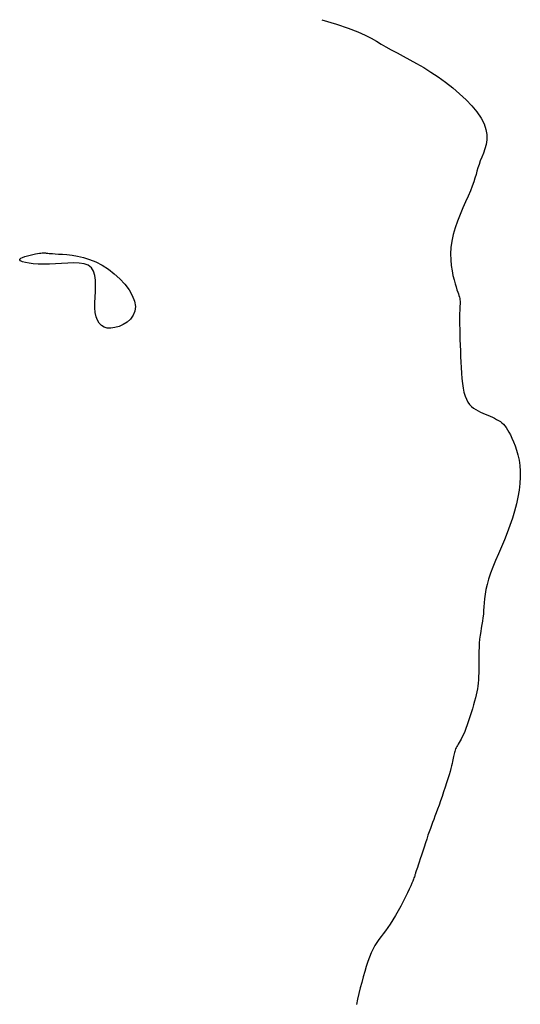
# Model space of a CAD drawing. Header units: millimetres. Extents: x 32690613 to 32693367, y 5343692 to 5344708.
# Tile 141 of 256: x 32692338 to 32692347, y 5344148 to 5344165. Entities that reach past the tile are written whole.
import ezdxf

# ---------------------------------------------------------------- set-up
doc = ezdxf.new("R2010")
doc.units = ezdxf.units.MM
doc.header["$LTSCALE"] = 20
doc.layers.add('02-DGM_HL_493.50', color=112, linetype='Continuous')
doc.layers.add('02-DGM_HL_494.00', color=122, linetype='Continuous')

msp = doc.modelspace()

# ---------------------------------------------------------------- linework, layer by layer
at = {"layer": '02-DGM_HL_493.50', "elevation": 493.5, "flags": 128}
msp.add_lwpolyline([(32692343.577, 5344164.888), (32692343.833, 5344164.81), (32692344.039, 5344164.74), (32692344.204, 5344164.676), (32692344.335, 5344164.618), (32692344.442, 5344164.564), (32692344.532, 5344164.512), (32692344.616, 5344164.461), (32692344.7, 5344164.411), (32692344.793, 5344164.358), (32692344.894, 5344164.304), (32692345.003, 5344164.246), (32692345.118, 5344164.185), (32692345.238, 5344164.118), (32692345.362, 5344164.047), (32692345.489, 5344163.969), (32692345.617, 5344163.884), (32692345.746, 5344163.791), (32692345.871, 5344163.692), (32692345.992, 5344163.589), (32692346.105, 5344163.483), (32692346.207, 5344163.375), (32692346.295, 5344163.268), (32692346.368, 5344163.162), (32692346.421, 5344163.06), (32692346.454, 5344162.963), (32692346.468, 5344162.87), (32692346.467, 5344162.782), (32692346.455, 5344162.699), (32692346.434, 5344162.621), (32692346.408, 5344162.547), (32692346.38, 5344162.477), (32692346.354, 5344162.411), (32692346.332, 5344162.349), (32692346.313, 5344162.29), (32692346.296, 5344162.231), (32692346.279, 5344162.171), (32692346.26, 5344162.108), (32692346.239, 5344162.04), (32692346.213, 5344161.966), (32692346.181, 5344161.883), (32692346.142, 5344161.791), (32692346.097, 5344161.69), (32692346.05, 5344161.583), (32692346.002, 5344161.471), (32692345.956, 5344161.354), (32692345.914, 5344161.237), (32692345.879, 5344161.118), (32692345.853, 5344161.002), (32692345.838, 5344160.888), (32692345.832, 5344160.778), (32692345.835, 5344160.673), (32692345.844, 5344160.574), (32692345.858, 5344160.481), (32692345.875, 5344160.397), (32692345.893, 5344160.32), (32692345.912, 5344160.253), (32692345.929, 5344160.197), (32692345.945, 5344160.149), (32692345.958, 5344160.108), (32692345.97, 5344160.074), (32692345.98, 5344160.045), (32692345.988, 5344160.019), (32692345.994, 5344159.996), (32692345.998, 5344159.973), (32692346, 5344159.95), (32692346, 5344159.925), (32692346, 5344159.897), (32692345.998, 5344159.865), (32692345.996, 5344159.829), (32692345.993, 5344159.786), (32692345.991, 5344159.736), (32692345.99, 5344159.678), (32692345.99, 5344159.611), (32692345.991, 5344159.536), (32692345.993, 5344159.454), (32692345.995, 5344159.366), (32692345.998, 5344159.273), (32692346.002, 5344159.177), (32692346.005, 5344159.078), (32692346.009, 5344158.978), (32692346.013, 5344158.879), (32692346.018, 5344158.78), (32692346.023, 5344158.684), (32692346.031, 5344158.591), (32692346.04, 5344158.504), (32692346.052, 5344158.422), (32692346.067, 5344158.347), (32692346.086, 5344158.281), (32692346.11, 5344158.224), (32692346.137, 5344158.175), (32692346.167, 5344158.134), (32692346.201, 5344158.099), (32692346.237, 5344158.069), (32692346.276, 5344158.044), (32692346.316, 5344158.021), (32692346.357, 5344158.001), (32692346.399, 5344157.981), (32692346.442, 5344157.963), (32692346.484, 5344157.945), (32692346.526, 5344157.927), (32692346.566, 5344157.909), (32692346.605, 5344157.891), (32692346.641, 5344157.872), (32692346.675, 5344157.853), (32692346.706, 5344157.833), (32692346.733, 5344157.811), (32692346.759, 5344157.786), (32692346.784, 5344157.759), (32692346.808, 5344157.727), (32692346.831, 5344157.69), (32692346.856, 5344157.648), (32692346.882, 5344157.599), (32692346.909, 5344157.543), (32692346.937, 5344157.479), (32692346.965, 5344157.409), (32692346.991, 5344157.332), (32692347.014, 5344157.249), (32692347.034, 5344157.159), (32692347.048, 5344157.063), (32692347.055, 5344156.962), (32692347.056, 5344156.855), (32692347.049, 5344156.744), (32692347.035, 5344156.628), (32692347.015, 5344156.509), (32692346.988, 5344156.387), (32692346.956, 5344156.262), (32692346.918, 5344156.137), (32692346.875, 5344156.01), (32692346.827, 5344155.883), (32692346.777, 5344155.757), (32692346.724, 5344155.633), (32692346.672, 5344155.511), (32692346.622, 5344155.393), (32692346.576, 5344155.279), (32692346.534, 5344155.171), (32692346.499, 5344155.069), (32692346.472, 5344154.974), (32692346.452, 5344154.885), (32692346.438, 5344154.803), (32692346.429, 5344154.725), (32692346.422, 5344154.652), (32692346.417, 5344154.583), (32692346.413, 5344154.517), (32692346.408, 5344154.454), (32692346.401, 5344154.391), (32692346.392, 5344154.33), (32692346.382, 5344154.27), (32692346.372, 5344154.208), (32692346.361, 5344154.146), (32692346.352, 5344154.082), (32692346.343, 5344154.016), (32692346.336, 5344153.946), (32692346.332, 5344153.873), (32692346.329, 5344153.797), (32692346.327, 5344153.721), (32692346.327, 5344153.643), (32692346.327, 5344153.567), (32692346.326, 5344153.494), (32692346.326, 5344153.424), (32692346.324, 5344153.358), (32692346.322, 5344153.298), (32692346.317, 5344153.243), (32692346.312, 5344153.191), (32692346.304, 5344153.14), (32692346.294, 5344153.089), (32692346.283, 5344153.037), (32692346.27, 5344152.983), (32692346.254, 5344152.924), (32692346.236, 5344152.859), (32692346.216, 5344152.791), (32692346.195, 5344152.721), (32692346.172, 5344152.649), (32692346.149, 5344152.579), (32692346.126, 5344152.511), (32692346.103, 5344152.448), (32692346.08, 5344152.391), (32692346.058, 5344152.341), (32692346.038, 5344152.297), (32692346.018, 5344152.26), (32692346, 5344152.227), (32692345.983, 5344152.199), (32692345.967, 5344152.173), (32692345.953, 5344152.15), (32692345.941, 5344152.129), (32692345.93, 5344152.108), (32692345.92, 5344152.087), (32692345.912, 5344152.066), (32692345.905, 5344152.045), (32692345.899, 5344152.023), (32692345.893, 5344152), (32692345.888, 5344151.977), (32692345.883, 5344151.952), (32692345.878, 5344151.926), (32692345.872, 5344151.897), (32692345.866, 5344151.865), (32692345.858, 5344151.83), (32692345.849, 5344151.789), (32692345.837, 5344151.743), (32692345.823, 5344151.691), (32692345.806, 5344151.632), (32692345.786, 5344151.565), (32692345.763, 5344151.492), (32692345.738, 5344151.414), (32692345.711, 5344151.335), (32692345.684, 5344151.254), (32692345.657, 5344151.175), (32692345.63, 5344151.1), (32692345.605, 5344151.029), (32692345.581, 5344150.964), (32692345.559, 5344150.905), (32692345.538, 5344150.85), (32692345.518, 5344150.796), (32692345.498, 5344150.744), (32692345.478, 5344150.69), (32692345.458, 5344150.633), (32692345.436, 5344150.572), (32692345.414, 5344150.506), (32692345.391, 5344150.437), (32692345.367, 5344150.365), (32692345.344, 5344150.294), (32692345.322, 5344150.224), (32692345.301, 5344150.159), (32692345.282, 5344150.1), (32692345.265, 5344150.049), (32692345.252, 5344150.007), (32692345.241, 5344149.974), (32692345.232, 5344149.948), (32692345.226, 5344149.928), (32692345.22, 5344149.912), (32692345.215, 5344149.899), (32692345.211, 5344149.887), (32692345.208, 5344149.875), (32692345.203, 5344149.861), (32692345.198, 5344149.845), (32692345.191, 5344149.825), (32692345.182, 5344149.8), (32692345.17, 5344149.769), (32692345.154, 5344149.73), (32692345.133, 5344149.684), (32692345.107, 5344149.628), (32692345.076, 5344149.563), (32692345.04, 5344149.489), (32692345, 5344149.41), (32692344.958, 5344149.328), (32692344.913, 5344149.245), (32692344.867, 5344149.163), (32692344.821, 5344149.086), (32692344.776, 5344149.014), (32692344.733, 5344148.951), (32692344.691, 5344148.894), (32692344.651, 5344148.842), (32692344.613, 5344148.792), (32692344.576, 5344148.743), (32692344.54, 5344148.692), (32692344.506, 5344148.637), (32692344.473, 5344148.577), (32692344.442, 5344148.51), (32692344.411, 5344148.435), (32692344.382, 5344148.355), (32692344.353, 5344148.269), (32692344.326, 5344148.179), (32692344.299, 5344148.086), (32692344.274, 5344147.99), (32692344.249, 5344147.893), (32692344.225, 5344147.795), (32692344.202, 5344147.697), (32692344.181, 5344147.602)], dxfattribs=at)
at = {"layer": '02-DGM_HL_494.00', "elevation": 494, "flags": 128}
msp.add_lwpolyline([(32692340.304, 5344159.856), (32692340.295, 5344159.773), (32692340.266, 5344159.699), (32692340.219, 5344159.634), (32692340.159, 5344159.58), (32692340.091, 5344159.536), (32692340.017, 5344159.503), (32692339.944, 5344159.482), (32692339.874, 5344159.473), (32692339.811, 5344159.476), (32692339.757, 5344159.493), (32692339.71, 5344159.521), (32692339.67, 5344159.561), (32692339.639, 5344159.612), (32692339.616, 5344159.674), (32692339.601, 5344159.746), (32692339.593, 5344159.829), (32692339.593, 5344159.92), (32692339.598, 5344160.018), (32692339.604, 5344160.119), (32692339.607, 5344160.218), (32692339.605, 5344160.313), (32692339.594, 5344160.4), (32692339.571, 5344160.475), (32692339.532, 5344160.534), (32692339.475, 5344160.577), (32692339.403, 5344160.603), (32692339.316, 5344160.616), (32692339.22, 5344160.62), (32692339.117, 5344160.617), (32692339.01, 5344160.61), (32692338.902, 5344160.602), (32692338.796, 5344160.595), (32692338.695, 5344160.594), (32692338.6, 5344160.597), (32692338.514, 5344160.603), (32692338.439, 5344160.613), (32692338.375, 5344160.625), (32692338.326, 5344160.639), (32692338.292, 5344160.654), (32692338.275, 5344160.67), (32692338.277, 5344160.686), (32692338.295, 5344160.701), (32692338.325, 5344160.716), (32692338.365, 5344160.731), (32692338.411, 5344160.744), (32692338.46, 5344160.756), (32692338.508, 5344160.767), (32692338.552, 5344160.776), (32692338.59, 5344160.782), (32692338.622, 5344160.788), (32692338.648, 5344160.791), (32692338.67, 5344160.793), (32692338.688, 5344160.794), (32692338.703, 5344160.795), (32692338.717, 5344160.794), (32692338.729, 5344160.793), (32692338.74, 5344160.792), (32692338.753, 5344160.79), (32692338.769, 5344160.789), (32692338.79, 5344160.786), (32692338.817, 5344160.784), (32692338.852, 5344160.781), (32692338.897, 5344160.778), (32692338.954, 5344160.774), (32692339.023, 5344160.77), (32692339.103, 5344160.764), (32692339.193, 5344160.753), (32692339.29, 5344160.737), (32692339.394, 5344160.714), (32692339.501, 5344160.681), (32692339.611, 5344160.637), (32692339.722, 5344160.581), (32692339.831, 5344160.511), (32692339.935, 5344160.429), (32692340.033, 5344160.339), (32692340.119, 5344160.243), (32692340.193, 5344160.144), (32692340.25, 5344160.044), (32692340.288, 5344159.948)], close=True, dxfattribs=at)

doc.saveas('drawing.dxf')
